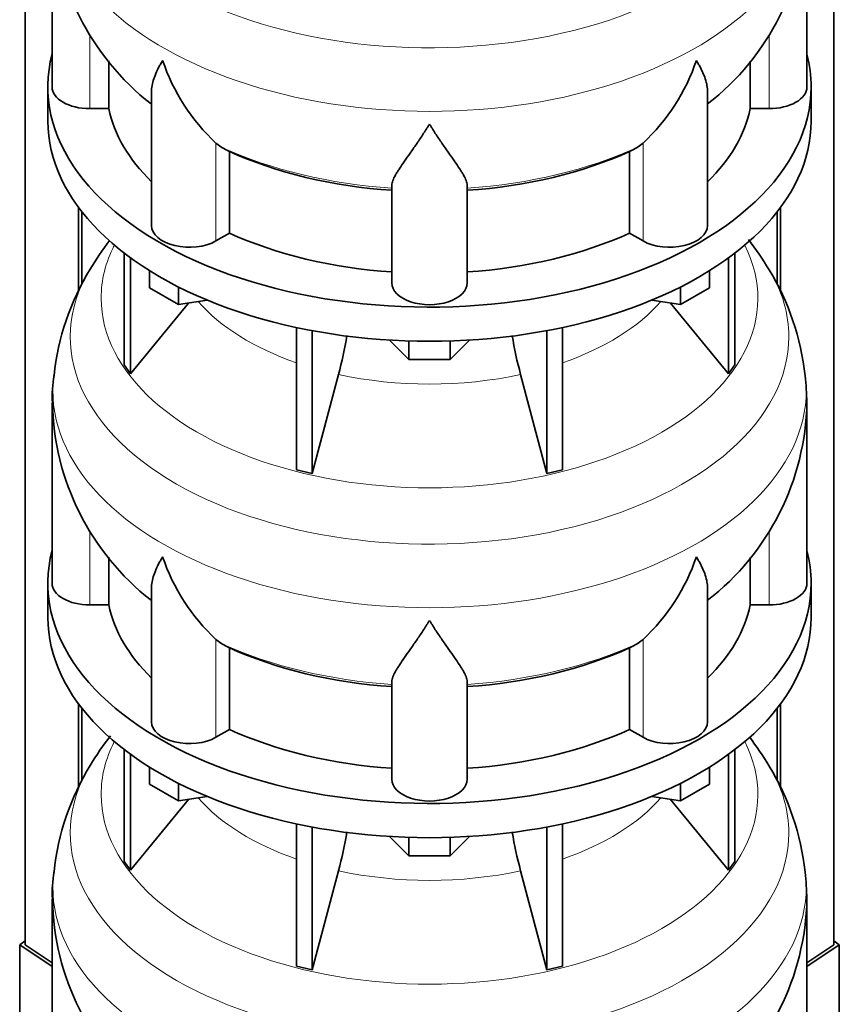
# Model space of a CAD drawing. Header units: millimetres. Extents: x 166 to 773, y -2574 to 1941.
# Tile 5 of 20: x 578 to 773, y -2321 to -2086. Entities that reach past the tile are written whole.
import ezdxf

# ---------------------------------------------------------------- set-up
doc = ezdxf.new("R2010")
doc.units = ezdxf.units.MM
for name, color, linetype in [('LOW_134-12', 7, 'Continuous'), ('VSI134_DIFFUSORE', 7, 'Continuous'), ('VSI134_TERMINALE', 7, 'Continuous')]:
    doc.layers.add(name, color=color, linetype=linetype)

# ---------------------------------------------------------------- blocks, each defined once
blk = doc.blocks.new('SE4')
at = {"layer": 'LOW_134-12', "color": 7, "linetype": 'Continuous', "lineweight": 35}
for p, q in [((579.14, -2306.96), (579.14, -873.66)), ((771.99, -2306.96), (771.99, -873.66)), ((591.89, -2131.1), (591.89, -2151)), ((592.64, -2132.09), (592.64, -2149.38)), ((758.49, -2132.09), (758.49, -2149.31)), ((759.24, -2131.1), (759.24, -2150.95)), ((591.89, -2249.49), (591.89, -2269.39)), ((759.24, -2249.49), (759.24, -2269.34)), ((592.64, -2250.48), (592.64, -2267.78)), ((758.49, -2250.48), (758.49, -2267.7))]:
    blk.add_line(p, q, dxfattribs=at)
at = {"layer": 'VSI134_DIFFUSORE', "color": 7, "linetype": 'Continuous', "lineweight": 35}
for p, q in [((585.57, -2059.23), (585.57, -2102.29)), ((765.57, -2102.29), (765.57, -2059.23)), ((599.09, -2107.49), (599.09, -2096.05)), ((752.04, -2096.19), (752.04, -2107.49)), ((584.57, -2102.29), (584.57, -2110.45)), ((609.29, -2103.19), (609.29, -2135.36)), ((741.84, -2135.36), (741.84, -2103.22)), ((766.57, -2110.45), (766.57, -2102.29)), ((594.57, -2107.49), (599.09, -2107.49)), ((752.04, -2107.49), (756.57, -2107.49)), ((626.08, -2116.74), (624.65, -2115.69)), ((726.48, -2115.69), (725.06, -2116.74)), ((627.86, -2137.18), (627.86, -2117.71)), ((723.28, -2117.71), (723.28, -2137.18)), ((666.57, -2149.06), (666.57, -2125.71)), ((684.57, -2149.06), (684.57, -2125.71)), ((624.65, -2139.03), (627.86, -2137.18)), ((723.28, -2137.18), (726.48, -2139.03)), ((602.74, -2141.96), (602.74, -2168.63)), ((604.27, -2143.1), (604.27, -2170.77)), ((746.86, -2143.1), (746.86, -2170.77)), ((748.39, -2141.96), (748.39, -2168.63)), ((608.81, -2150.21), (608.81, -2146.16)), ((742.32, -2150.21), (742.32, -2146.16)), ((615.75, -2154.22), (608.81, -2150.21)), ((615.75, -2154.22), (615.75, -2150.05)), ((735.38, -2154.22), (735.38, -2150.05)), ((742.32, -2150.21), (735.38, -2154.22)), ((622.57, -2153.17), (615.75, -2154.22)), ((735.38, -2154.22), (728.56, -2153.17)), ((604.27, -2170.77), (618.13, -2153.85)), ((733, -2153.85), (746.86, -2170.77)), ((643.87, -2159.7), (643.87, -2193.63)), ((647.56, -2160.44), (647.56, -2194.51)), ((703.57, -2160.44), (703.57, -2194.51)), ((707.26, -2159.7), (707.26, -2193.63)), ((670.66, -2167.35), (666.01, -2162.7)), ((670.66, -2167.35), (670.66, -2162.92)), ((685.12, -2162.7), (680.47, -2167.35)), ((680.47, -2167.35), (680.47, -2162.92)), ((680.47, -2167.35), (670.66, -2167.35)), ((602.74, -2168.63), (604.27, -2170.77)), ((746.86, -2170.77), (748.39, -2168.63)), ((647.56, -2194.51), (653.84, -2170.9)), ((697.29, -2170.9), (703.57, -2194.51)), ((585.57, -2177.63), (585.57, -2220.68)), ((765.57, -2220.68), (765.57, -2177.63)), ((643.87, -2193.63), (647.56, -2194.51)), ((703.57, -2194.51), (707.26, -2193.63)), ((599.09, -2225.88), (599.09, -2214.44)), ((752.04, -2214.58), (752.04, -2225.88)), ((584.57, -2220.68), (584.57, -2228.85)), ((609.29, -2221.59), (609.29, -2253.75)), ((741.84, -2253.75), (741.84, -2221.61)), ((766.57, -2228.85), (766.57, -2220.68)), ((594.57, -2225.88), (599.09, -2225.88)), ((752.04, -2225.88), (756.57, -2225.88)), ((626.08, -2235.13), (624.65, -2234.08)), ((726.48, -2234.08), (725.06, -2235.13)), ((627.86, -2255.58), (627.86, -2236.1)), ((723.28, -2236.1), (723.28, -2255.58)), ((666.57, -2267.45), (666.57, -2244.1)), ((684.57, -2267.45), (684.57, -2244.1)), ((624.65, -2257.42), (627.86, -2255.58)), ((723.28, -2255.58), (726.48, -2257.42)), ((602.74, -2260.35), (602.74, -2287.03)), ((604.27, -2261.49), (604.27, -2289.16)), ((746.86, -2261.49), (746.86, -2289.16)), ((748.39, -2260.35), (748.39, -2287.03)), ((608.81, -2268.61), (608.81, -2264.55)), ((742.32, -2268.61), (742.32, -2264.55)), ((615.75, -2272.61), (608.81, -2268.61)), ((615.75, -2272.61), (615.75, -2268.44)), ((735.38, -2272.61), (735.38, -2268.44)), ((742.32, -2268.61), (735.38, -2272.61)), ((604.27, -2289.16), (618.13, -2272.25)), ((622.57, -2271.56), (615.75, -2272.61)), ((735.38, -2272.61), (728.56, -2271.56)), ((733, -2272.25), (746.86, -2289.16)), ((643.87, -2278.1), (643.87, -2312.02)), ((707.26, -2278.1), (707.26, -2312.02)), ((647.56, -2278.84), (647.56, -2312.91)), ((703.57, -2278.84), (703.57, -2312.91)), ((670.66, -2285.75), (666.01, -2281.09)), ((670.66, -2285.75), (670.66, -2281.31)), ((685.12, -2281.09), (680.47, -2285.75)), ((680.47, -2285.75), (680.47, -2281.31)), ((602.74, -2287.03), (604.27, -2289.16)), ((680.47, -2285.75), (670.66, -2285.75)), ((746.86, -2289.16), (748.39, -2287.03)), ((647.56, -2312.91), (653.84, -2289.29)), ((697.29, -2289.29), (703.57, -2312.91)), ((585.57, -2296.02), (585.57, -2339.07)), ((765.57, -2339.07), (765.57, -2296.02)), ((643.87, -2312.02), (647.56, -2312.91)), ((703.57, -2312.91), (707.26, -2312.02))]:
    blk.add_line(p, q, dxfattribs=at)
at = {"layer": 'VSI134_DIFFUSORE', "color": 4, "linetype": 'Continuous', "lineweight": 9}
for p, q in [((594.57, -2107.49), (594.57, -2089.75)), ((756.57, -2107.49), (756.57, -2089.79)), ((624.65, -2139.03), (624.65, -2115.69)), ((726.48, -2139.03), (726.48, -2115.69)), ((594.57, -2225.88), (594.57, -2208.14)), ((756.57, -2225.88), (756.57, -2208.18)), ((624.65, -2257.42), (624.65, -2234.08)), ((726.48, -2257.42), (726.48, -2234.08))]:
    blk.add_line(p, q, dxfattribs=at)
at = {"layer": 'VSI134_DIFFUSORE', "color": 7, "linetype": 'Continuous', "lineweight": 35}
for centre, radius, start, end in [((646.73, -2058.18), 61.08, 181.0128, 232.0579), ((704.38, -2058.01), 61.19, 307.8022, 358.8576), ((657.15, -2080.73), 47.73, 198.6373, 227.0857), ((693.98, -2080.73), 47.73, 312.9143, 341.3628), ((633.99, -2104.34), 14.7, 237.4509, 245.3566), ((717.15, -2104.34), 14.7, 294.6434, 302.5491), ((653.52, -2180.58), 68.36, 142.5105, 149.3987), ((697.16, -2180.92), 68.92, 30.5377, 37.7873), ((646.22, -2177.5), 60.52, 148.4007, 173.9702), ((704.76, -2177.58), 60.69, 6.0481, 31.4486), ((564, -2146.58), 93.08, 344.857, 350.6962), ((785.82, -2146.79), 91.75, 189.3043, 195.2315), ((613.44, -2176.02), 27.83, 169.8661, 183.3546), ((636.43, -2182.12), 129.21, 1.994, 4.8355), ((646.73, -2176.57), 61.08, 181.0128, 232.0579), ((704.38, -2176.41), 61.19, 307.8022, 358.8576), ((657.15, -2199.12), 47.73, 198.6373, 227.0857), ((693.98, -2199.12), 47.73, 312.9143, 341.3628), ((633.99, -2222.74), 14.7, 237.4509, 245.3566), ((717.15, -2222.74), 14.7, 294.6434, 302.5491), ((653.52, -2298.97), 68.36, 142.2004, 149.3987), ((697.16, -2299.31), 68.92, 30.5377, 37.4868), ((646.22, -2295.89), 60.52, 148.4007, 173.9702), ((704.76, -2295.97), 60.69, 6.0481, 31.4486), ((564, -2264.97), 93.08, 344.857, 350.6962), ((785.82, -2265.18), 91.75, 189.3043, 195.2315), ((613.44, -2294.42), 27.83, 169.8661, 183.3546), ((636.43, -2300.51), 129.21, 1.994, 4.8355), ((646.73, -2294.97), 61.08, 181.0128, 232.0579), ((704.38, -2294.8), 61.19, 307.8022, 358.8576)]:
    blk.add_arc(centre, radius, start, end, dxfattribs=at)
at = {"layer": 'VSI134_DIFFUSORE', "color": 4, "linetype": 'Continuous', "lineweight": 9}
for centre, major_axis, start_param, end_param in [((675.57, -2043.52), (85.67, 0), 2.811106, 6.283185), ((675.57, -2056.27), (-89.83, 0), 0, 3.208808), ((675.57, -2080.82), (-79.5, 0), 0.898849, 1.457346), ((675.57, -2080.82), (79.5, 0), 4.82584, 5.384336), ((675.57, -2152.72), (-78.3, 0), 0, 3.425204), ((675.57, -2152.72), (-78.3, 0), 5.999574, 6.283185), ((675.57, -2161.91), (85.67, 0), 2.811106, 6.283185), ((675.57, -2161.91), (85.67, 0), 0, 0.328988), ((675.57, -2137.6), (-61.63, 0), 0.463231, 1.030574), ((675.57, -2137.6), (61.63, 0), 5.252612, 5.819954), ((675.57, -2174.66), (-89.83, 0), 6.215571, 6.283185), ((675.57, -2174.66), (-89.83, 0), 0, 3.208808), ((675.57, -2137.6), (-61.63, 0), 1.210556, 1.931037), ((675.57, -2199.21), (-79.5, 0), 0.898849, 1.457346), ((675.57, -2199.21), (79.5, 0), 4.82584, 5.384336), ((675.57, -2271.11), (-78.3, 0), 0, 3.425204), ((675.57, -2271.11), (-78.3, 0), 5.999574, 6.283185), ((675.57, -2280.3), (85.67, 0), 2.811106, 6.283185), ((675.57, -2280.3), (85.67, 0), 0, 0.328988), ((675.57, -2255.99), (-61.63, 0), 0.463231, 1.030574), ((675.57, -2255.99), (61.63, 0), 5.252612, 5.819954), ((675.57, -2293.06), (-89.83, 0), 6.215571, 6.283185), ((675.57, -2293.06), (-89.83, 0), 0, 3.208808), ((675.57, -2255.99), (-61.63, 0), 1.210556, 1.931037)]:
    blk.add_ellipse(centre, major_axis=major_axis, ratio=0.57735, start_param=start_param, end_param=end_param, dxfattribs=at)
at = {"layer": 'VSI134_DIFFUSORE', "color": 7, "linetype": 'Continuous', "lineweight": 35}
for centre, major_axis, start_param, end_param in [((675.57, -2102.29), (91, 0), 2.993207, 6.283185), ((675.57, -2102.29), (91, 0), 0, 0.148386), ((594.57, -2102.29), (9, 0), 3.141593, 4.712389), ((756.57, -2102.29), (-9, 0), 1.570796, 3.141593), ((675.57, -2102.29), (-77, 0), 0.117151, 0.534109), ((675.57, -2102.29), (77, 0), 5.749077, 6.166034), ((675.57, -2110.45), (-91, 0), 0, 3.141593), ((675.57, -2082.81), (-77, 0), 0.902549, 1.453645), ((675.57, -2082.81), (77, 0), 4.82954, 5.380636), ((618.29, -2135.36), (9, 0), 3.141593, 5.497787), ((675.57, -2102.29), (-77, 0), 0.902549, 1.453645), ((675.57, -2102.29), (77, 0), 4.82954, 5.380636), ((732.84, -2135.36), (-9, 0), 0.785398, 3.141593), ((675.57, -2149.06), (-9, 0), 0, 3.141593), ((675.57, -2220.68), (91, 0), 2.993207, 6.283185), ((675.57, -2220.68), (91, 0), 0, 0.148386), ((594.57, -2220.68), (9, 0), 3.141593, 4.712389), ((756.57, -2220.68), (-9, 0), 1.570796, 3.141593), ((675.57, -2220.68), (-77, 0), 0.117151, 0.534109), ((675.57, -2220.68), (77, 0), 5.749077, 6.166034), ((675.57, -2228.85), (-91, 0), 0, 3.141593), ((675.57, -2201.2), (-77, 0), 0.902549, 1.453645), ((675.57, -2201.2), (77, 0), 4.82954, 5.380636), ((618.29, -2253.75), (9, 0), 3.141593, 5.497787), ((732.84, -2253.75), (-9, 0), 0.785398, 3.141593), ((675.57, -2220.68), (-77, 0), 0.902549, 1.453645), ((675.57, -2220.68), (77, 0), 4.82954, 5.380636), ((675.57, -2267.45), (-9, 0), 0, 3.141593)]:
    blk.add_ellipse(centre, major_axis=major_axis, ratio=0.57735, start_param=start_param, end_param=end_param, dxfattribs=at)
for points, knots in [([(609.29, -2103.22), (609.29, -2103.06), (609.3, -2102.9), (609.38, -2101.72), (609.67, -2100.67), (610.34, -2098.99), (610.6, -2098.42), (611.06, -2097.53), (611.22, -2097.23), (611.47, -2096.77), (611.6, -2096.53), (611.74, -2096.3), (611.83, -2096.14), (611.88, -2096.06), (611.93, -2095.98)], [0.4600931, 0.4600931, 0.4600931, 0.4600931, 0.5, 0.5, 0.75, 0.75, 0.875, 0.875, 0.9375, 0.9375, 0.96875, 0.984375, 0.984375, 1, 1, 1, 1]), ([(741.84, -2103.23), (741.84, -2103.07), (741.84, -2102.92), (741.79, -2102.26), (741.7, -2101.74), (741.43, -2100.68), (741.25, -2100.13), (740.8, -2099.01), (740.53, -2098.43), (740.08, -2097.53), (739.92, -2097.23), (739.66, -2096.77), (739.57, -2096.61), (739.39, -2096.3), (739.3, -2096.14), (739.21, -2095.98)], [0.4604904, 0.4604904, 0.4604904, 0.4604904, 0.5, 0.5, 0.625, 0.625, 0.75, 0.75, 0.875, 0.875, 0.9375, 0.9375, 0.96875, 0.96875, 1, 1, 1, 1]), ([(675.57, -2111.2), (675.43, -2111.41), (675.3, -2111.63), (675.03, -2112.05), (674.9, -2112.25), (674.5, -2112.87), (674.24, -2113.27), (673.45, -2114.47), (672.94, -2115.23), (671.92, -2116.71), (671.43, -2117.42), (670.48, -2118.77), (670.03, -2119.42), (669.18, -2120.64), (668.79, -2121.22), (668.25, -2122.04), (668.08, -2122.3), (667.75, -2122.82), (667.6, -2123.07), (667.19, -2123.79), (666.97, -2124.23), (666.66, -2125.03), (666.57, -2125.39), (666.57, -2125.71)], [0, 0, 0, 0, 0.03125, 0.03125, 0.0625, 0.0625, 0.125, 0.125, 0.25, 0.25, 0.375, 0.375, 0.5, 0.5, 0.625, 0.625, 0.6875, 0.6875, 0.75, 0.75, 0.875, 0.875, 1, 1, 1, 1]), ([(684.57, -2125.71), (684.57, -2125.39), (684.48, -2125.03), (684.16, -2124.23), (683.94, -2123.79), (683.53, -2123.07), (683.38, -2122.82), (683.06, -2122.31), (682.89, -2122.04), (682.35, -2121.22), (681.95, -2120.64), (681.1, -2119.42), (680.65, -2118.78), (679.71, -2117.43), (679.21, -2116.71), (678.2, -2115.24), (677.68, -2114.47), (676.89, -2113.28), (676.63, -2112.87), (676.23, -2112.25), (676.1, -2112.05), (675.83, -2111.63), (675.7, -2111.41), (675.57, -2111.2)], [0, 0, 0, 0, 0.125, 0.125, 0.25, 0.25, 0.3125, 0.3125, 0.375, 0.375, 0.5, 0.5, 0.625, 0.625, 0.75, 0.75, 0.875, 0.875, 0.9375, 0.9375, 0.96875, 0.96875, 1, 1, 1, 1]), ([(609.29, -2221.61), (609.29, -2221.45), (609.3, -2221.29), (609.38, -2220.11), (609.67, -2219.06), (610.34, -2217.38), (610.6, -2216.81), (611.06, -2215.92), (611.22, -2215.62), (611.47, -2215.16), (611.6, -2214.93), (611.74, -2214.69), (611.83, -2214.53), (611.88, -2214.45), (611.93, -2214.37)], [0.4600931, 0.4600931, 0.4600931, 0.4600931, 0.5, 0.5, 0.75, 0.75, 0.875, 0.875, 0.9375, 0.9375, 0.96875, 0.984375, 0.984375, 1, 1, 1, 1]), ([(741.84, -2221.62), (741.84, -2221.47), (741.84, -2221.31), (741.79, -2220.65), (741.7, -2220.14), (741.43, -2219.07), (741.25, -2218.53), (740.8, -2217.4), (740.53, -2216.82), (740.08, -2215.92), (739.92, -2215.62), (739.66, -2215.16), (739.57, -2215), (739.39, -2214.69), (739.3, -2214.53), (739.21, -2214.37)], [0.4604904, 0.4604904, 0.4604904, 0.4604904, 0.5, 0.5, 0.625, 0.625, 0.75, 0.75, 0.875, 0.875, 0.9375, 0.9375, 0.96875, 0.96875, 1, 1, 1, 1]), ([(675.57, -2229.59), (675.43, -2229.81), (675.3, -2230.02), (675.03, -2230.44), (674.9, -2230.64), (674.5, -2231.26), (674.24, -2231.67), (673.45, -2232.86), (672.94, -2233.62), (671.92, -2235.1), (671.43, -2235.81), (670.48, -2237.17), (670.03, -2237.81), (669.18, -2239.03), (668.79, -2239.61), (668.25, -2240.43), (668.08, -2240.7), (667.75, -2241.21), (667.6, -2241.46), (667.19, -2242.18), (666.97, -2242.62), (666.66, -2243.42), (666.57, -2243.78), (666.57, -2244.1)], [0, 0, 0, 0, 0.03125, 0.03125, 0.0625, 0.0625, 0.125, 0.125, 0.25, 0.25, 0.375, 0.375, 0.5, 0.5, 0.625, 0.625, 0.6875, 0.6875, 0.75, 0.75, 0.875, 0.875, 1, 1, 1, 1]), ([(684.57, -2244.1), (684.57, -2243.78), (684.48, -2243.42), (684.16, -2242.62), (683.94, -2242.18), (683.53, -2241.46), (683.38, -2241.21), (683.06, -2240.7), (682.89, -2240.43), (682.35, -2239.61), (681.95, -2239.03), (681.1, -2237.81), (680.65, -2237.17), (679.71, -2235.82), (679.21, -2235.11), (678.2, -2233.63), (677.68, -2232.86), (676.89, -2231.67), (676.63, -2231.26), (676.23, -2230.65), (676.1, -2230.44), (675.83, -2230.02), (675.7, -2229.8), (675.57, -2229.59)], [0, 0, 0, 0, 0.125, 0.125, 0.25, 0.25, 0.3125, 0.3125, 0.375, 0.375, 0.5, 0.5, 0.625, 0.625, 0.75, 0.75, 0.875, 0.875, 0.9375, 0.9375, 0.96875, 0.96875, 1, 1, 1, 1])]:
    blk.add_open_spline(points, degree=3, knots=knots, dxfattribs=at)
at = {"layer": 'VSI134_TERMINALE', "color": 7, "linetype": 'Continuous', "lineweight": 35}
for p, q in [((579.14, -2306), (577.85, -2306.98)), ((773.28, -2306.98), (771.99, -2306)), ((577.85, -2306.98), (585.57, -2312.11)), ((577.85, -2306.98), (577.85, -2334.54)), ((585.57, -2311.23), (579.14, -2306.96)), ((771.99, -2306.96), (765.57, -2311.23)), ((765.57, -2312.11), (773.28, -2306.98)), ((773.28, -2306.98), (773.28, -2334.54))]:
    blk.add_line(p, q, dxfattribs=at)

msp = doc.modelspace()

# ---------------------------------------------------------------- block references
msp.add_blockref('SE4', (0, 0))

doc.saveas('drawing.dxf')
